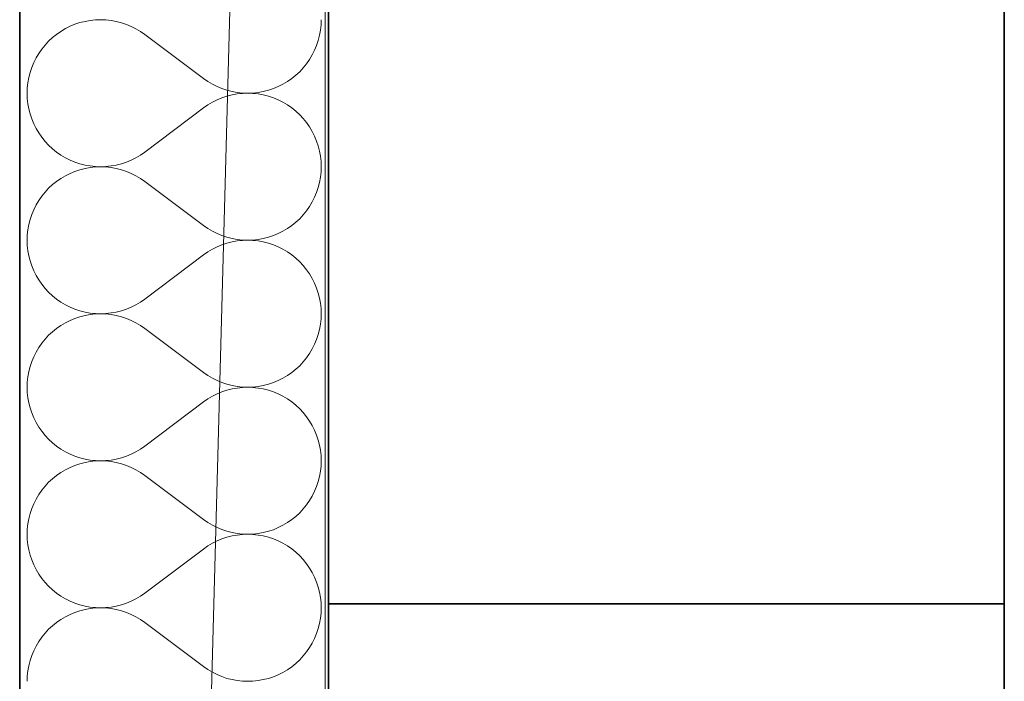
# Model space of a CAD drawing. Header units: millimetres. Extents: x -34676 to 172266, y 39940 to 476087.
# Tile 54 of 256: x 20168 to 20678, y 279627 to 279970. Entities that reach past the tile are written whole.
import ezdxf

# ---------------------------------------------------------------- set-up
doc = ezdxf.new("R2010")
doc.units = ezdxf.units.MM
doc.header["$MEASUREMENT"] = 0
for name, color, linetype in [('#podkład', 252, 'Continuous'), ('- A - ocieplenie', 7, 'Continuous'), ('Konstrukcja - Stropy', 7, 'Continuous'), ('Konstrukcja - Ściany zewnętrzne', 7, 'Continuous')]:
    doc.layers.add(name, color=color, linetype=linetype)

# ---------------------------------------------------------------- blocks, each defined once
blk = doc.blocks.new('UHYGFFFF')
at = {"layer": '- A - ocieplenie', "color": 252, "linetype": 'Continuous', "lineweight": 35, "ltscale": 100}
for p, q in [((19777.48, 387506.86), (19777.48, 382744.35)), ((19937.48, 382893.65), (19937.48, 387506.86))]:
    blk.add_line(p, q, dxfattribs=at)
at = {"layer": '- A - ocieplenie', "color": 252, "linetype": 'Continuous', "lineweight": 13, "ltscale": 100}
for p, q in [((19808.67, 386108.08), (19806.09, 386107.22)), ((19811.31, 386108.75), (19808.67, 386108.08)), ((19813.98, 386109.24), (19811.31, 386108.75)), ((19816.69, 386109.52), (19813.98, 386109.24)), ((19819.41, 386109.62), (19816.69, 386109.52)), ((19822.13, 386109.52), (19819.41, 386109.62)), ((19824.83, 386109.23), (19822.13, 386109.52)), ((19827.51, 386108.74), (19824.83, 386109.23)), ((19830.14, 386108.07), (19827.51, 386108.74)), ((19832.72, 386107.21), (19830.14, 386108.07)), ((19933.57, 386106.9), (19933.67, 386109.62)), ((19798.8, 386103.58), (19796.56, 386102.03)), ((19801.14, 386104.97), (19798.8, 386103.58)), ((19803.57, 386106.18), (19801.14, 386104.97)), ((19806.09, 386107.22), (19803.57, 386106.18)), ((19835.24, 386106.16), (19832.72, 386107.21)), ((19837.67, 386104.94), (19835.24, 386106.16)), ((19840.01, 386103.55), (19837.67, 386104.94)), ((19842.24, 386102), (19840.01, 386103.55)), ((19932.8, 386101.52), (19933.28, 386104.2)), ((19933.28, 386104.2), (19933.57, 386106.9)), ((19792.45, 386098.47), (19790.6, 386096.48)), ((19794.45, 386100.32), (19792.45, 386098.47)), ((19796.56, 386102.03), (19794.45, 386100.32)), ((19872.72, 386079.14), (19842.24, 386102)), ((19931.26, 386096.3), (19932.12, 386098.88)), ((19932.12, 386098.88), (19932.8, 386101.52)), ((19787.34, 386092.13), (19785.95, 386089.79)), ((19788.89, 386094.36), (19787.34, 386092.13)), ((19790.6, 386096.48), (19788.89, 386094.36)), ((19929, 386091.36), (19930.22, 386093.79)), ((19930.22, 386093.79), (19931.26, 386096.3)), ((19784.73, 386087.36), (19783.69, 386084.84)), ((19785.95, 386089.79), (19784.73, 386087.36)), ((19926.06, 386086.78), (19927.62, 386089.02)), ((19927.62, 386089.02), (19929, 386091.36)), ((19782.83, 386082.26), (19782.16, 386079.63)), ((19783.69, 386084.84), (19782.83, 386082.26)), ((19920.51, 386080.82), (19922.5, 386082.67)), ((19922.5, 386082.67), (19924.36, 386084.66)), ((19924.36, 386084.66), (19926.06, 386086.78)), ((19781.68, 386076.95), (19781.38, 386074.24)), ((19782.16, 386079.63), (19781.68, 386076.95)), ((19872.72, 386079.14), (19874.95, 386077.59)), ((19874.95, 386077.59), (19877.29, 386076.2)), ((19913.82, 386076.18), (19916.16, 386077.56)), ((19916.16, 386077.56), (19918.39, 386079.11)), ((19918.39, 386079.11), (19920.51, 386080.82)), ((19781.38, 386074.24), (19781.29, 386071.52)), ((19877.29, 386076.2), (19879.72, 386074.98)), ((19879.72, 386074.98), (19882.23, 386073.94)), ((19882.23, 386073.94), (19884.81, 386073.08)), ((19884.81, 386073.08), (19887.45, 386072.4)), ((19887.45, 386072.4), (19890.12, 386071.92)), ((19890.12, 386071.92), (19892.83, 386071.62)), ((19898.27, 386071.62), (19900.97, 386071.91)), ((19900.97, 386071.91), (19903.65, 386072.39)), ((19903.65, 386072.39), (19906.29, 386073.06)), ((19906.29, 386073.06), (19908.87, 386073.92)), ((19908.87, 386073.92), (19911.38, 386074.96)), ((19911.38, 386074.96), (19913.82, 386076.18)), ((19781.29, 386071.52), (19781.38, 386068.81)), ((19781.38, 386068.81), (19781.68, 386066.1)), ((19877.29, 386066.85), (19874.95, 386065.46)), ((19879.72, 386068.07), (19877.29, 386066.85)), ((19882.23, 386069.11), (19879.72, 386068.07)), ((19884.81, 386069.97), (19882.23, 386069.11)), ((19887.45, 386070.65), (19884.81, 386069.97)), ((19890.12, 386071.13), (19887.45, 386070.65)), ((19892.83, 386071.43), (19890.12, 386071.13)), ((19892.83, 386071.62), (19895.55, 386071.52)), ((19895.55, 386071.52), (19892.83, 386071.43)), ((19895.55, 386071.52), (19898.27, 386071.62)), ((19898.27, 386071.43), (19895.55, 386071.52)), ((19900.97, 386071.14), (19898.27, 386071.43)), ((19903.65, 386070.66), (19900.97, 386071.14)), ((19906.29, 386069.99), (19903.65, 386070.66)), ((19908.87, 386069.13), (19906.29, 386069.99)), ((19911.38, 386068.09), (19908.87, 386069.13)), ((19913.82, 386066.87), (19911.38, 386068.09)), ((19916.16, 386065.49), (19913.82, 386066.87)), ((19781.68, 386066.1), (19782.16, 386063.42)), ((19782.16, 386063.42), (19782.83, 386060.79)), ((19872.72, 386063.91), (19842.24, 386041.05)), ((19874.95, 386065.46), (19872.72, 386063.91)), ((19918.39, 386063.93), (19916.16, 386065.49)), ((19920.51, 386062.23), (19918.39, 386063.93)), ((19922.5, 386060.38), (19920.51, 386062.23)), ((19782.83, 386060.79), (19783.69, 386058.21)), ((19783.69, 386058.21), (19784.73, 386055.69)), ((19924.36, 386058.38), (19922.5, 386060.38)), ((19926.06, 386056.27), (19924.36, 386058.38)), ((19784.73, 386055.69), (19785.95, 386053.26)), ((19785.95, 386053.26), (19787.34, 386050.92)), ((19927.62, 386054.03), (19926.06, 386056.27)), ((19929, 386051.69), (19927.62, 386054.03)), ((19930.22, 386049.26), (19929, 386051.69)), ((19787.34, 386050.92), (19788.89, 386048.69)), ((19788.89, 386048.69), (19790.6, 386046.57)), ((19790.6, 386046.57), (19792.45, 386044.58)), ((19931.26, 386046.75), (19930.22, 386049.26)), ((19932.12, 386044.17), (19931.26, 386046.75)), ((19792.45, 386044.58), (19794.45, 386042.73)), ((19794.45, 386042.73), (19796.56, 386041.02)), ((19932.8, 386041.53), (19932.12, 386044.17)), ((19933.28, 386038.85), (19932.8, 386041.53)), ((19796.56, 386041.02), (19798.8, 386039.47)), ((19798.8, 386039.47), (19801.14, 386038.08)), ((19801.14, 386038.08), (19803.57, 386036.86)), ((19803.57, 386036.86), (19806.09, 386035.82)), ((19832.72, 386035.84), (19835.24, 386036.88)), ((19835.24, 386036.88), (19837.67, 386038.1)), ((19837.67, 386038.1), (19840.01, 386039.49)), ((19840.01, 386039.49), (19842.24, 386041.05)), ((19933.57, 386036.15), (19933.28, 386038.85)), ((19933.67, 386033.43), (19933.57, 386036.15)), ((19806.09, 386031.03), (19803.57, 386029.99)), ((19806.09, 386035.82), (19808.67, 386034.97)), ((19808.67, 386031.89), (19806.09, 386031.03)), ((19808.67, 386034.97), (19811.31, 386034.3)), ((19811.31, 386032.56), (19808.67, 386031.89)), ((19811.31, 386034.3), (19813.98, 386033.81)), ((19813.98, 386033.04), (19811.31, 386032.56)), ((19813.98, 386033.81), (19816.69, 386033.52)), ((19816.69, 386033.33), (19813.98, 386033.04)), ((19816.69, 386033.52), (19819.41, 386033.43)), ((19819.41, 386033.43), (19816.69, 386033.33)), ((19819.41, 386033.43), (19822.13, 386033.53)), ((19822.13, 386033.33), (19819.41, 386033.43)), ((19822.13, 386033.53), (19824.83, 386033.82)), ((19824.83, 386033.04), (19822.13, 386033.33)), ((19824.83, 386033.82), (19827.51, 386034.31)), ((19827.51, 386032.55), (19824.83, 386033.04)), ((19827.51, 386034.31), (19830.14, 386034.98)), ((19830.14, 386031.88), (19827.51, 386032.55)), ((19830.14, 386034.98), (19832.72, 386035.84)), ((19832.72, 386031.02), (19830.14, 386031.88)), ((19835.24, 386029.97), (19832.72, 386031.02)), ((19933.57, 386030.71), (19933.67, 386033.43)), ((19796.56, 386025.84), (19794.45, 386024.13)), ((19798.8, 386027.39), (19796.56, 386025.84)), ((19801.14, 386028.78), (19798.8, 386027.39)), ((19803.57, 386029.99), (19801.14, 386028.78)), ((19837.67, 386028.75), (19835.24, 386029.97)), ((19840.01, 386027.36), (19837.67, 386028.75)), ((19842.24, 386025.81), (19840.01, 386027.36)), ((19932.8, 386025.33), (19933.28, 386028.01)), ((19933.28, 386028.01), (19933.57, 386030.71)), ((19792.45, 386022.28), (19790.6, 386020.29)), ((19794.45, 386024.13), (19792.45, 386022.28)), ((19872.72, 386002.95), (19842.24, 386025.81)), ((19931.26, 386020.11), (19932.12, 386022.69)), ((19932.12, 386022.69), (19932.8, 386025.33)), ((19787.34, 386015.94), (19785.95, 386013.6)), ((19788.89, 386018.17), (19787.34, 386015.94)), ((19790.6, 386020.29), (19788.89, 386018.17)), ((19929, 386015.17), (19930.22, 386017.6)), ((19930.22, 386017.6), (19931.26, 386020.11)), ((19784.73, 386011.17), (19783.69, 386008.65)), ((19785.95, 386013.6), (19784.73, 386011.17)), ((19924.36, 386008.47), (19926.06, 386010.59)), ((19926.06, 386010.59), (19927.62, 386012.83)), ((19927.62, 386012.83), (19929, 386015.17)), ((19782.83, 386006.07), (19782.16, 386003.44)), ((19783.69, 386008.65), (19782.83, 386006.07)), ((19920.51, 386004.63), (19922.5, 386006.48)), ((19922.5, 386006.48), (19924.36, 386008.47)), ((19781.68, 386000.76), (19781.38, 385998.05)), ((19782.16, 386003.44), (19781.68, 386000.76)), ((19872.72, 386002.95), (19874.95, 386001.4)), ((19874.95, 386001.4), (19877.29, 386000.01)), ((19913.82, 385999.99), (19916.16, 386001.37)), ((19916.16, 386001.37), (19918.39, 386002.92)), ((19918.39, 386002.92), (19920.51, 386004.63)), ((19781.38, 385998.05), (19781.29, 385995.33)), ((19781.29, 385995.33), (19781.38, 385992.62)), ((19877.29, 386000.01), (19879.72, 385998.79)), ((19879.72, 385998.79), (19882.23, 385997.75)), ((19882.23, 385997.75), (19884.81, 385996.89)), ((19884.81, 385996.89), (19887.45, 385996.21)), ((19887.45, 385996.21), (19890.12, 385995.73)), ((19890.12, 385995.73), (19892.83, 385995.43)), ((19892.83, 385995.24), (19890.12, 385994.94)), ((19892.83, 385995.43), (19895.55, 385995.33)), ((19895.55, 385995.33), (19892.83, 385995.24)), ((19895.55, 385995.33), (19898.27, 385995.43)), ((19898.27, 385995.24), (19895.55, 385995.33)), ((19898.27, 385995.43), (19900.97, 385995.72)), ((19900.97, 385994.95), (19898.27, 385995.24)), ((19900.97, 385995.72), (19903.65, 385996.2)), ((19903.65, 385996.2), (19906.29, 385996.87)), ((19906.29, 385996.87), (19908.87, 385997.73)), ((19908.87, 385997.73), (19911.38, 385998.77)), ((19911.38, 385998.77), (19913.82, 385999.99)), ((19781.38, 385992.62), (19781.68, 385989.91)), ((19877.29, 385990.66), (19874.95, 385989.27)), ((19879.72, 385991.88), (19877.29, 385990.66)), ((19882.23, 385992.92), (19879.72, 385991.88)), ((19884.81, 385993.78), (19882.23, 385992.92)), ((19887.45, 385994.46), (19884.81, 385993.78)), ((19890.12, 385994.94), (19887.45, 385994.46)), ((19903.65, 385994.47), (19900.97, 385994.95)), ((19906.29, 385993.8), (19903.65, 385994.47)), ((19908.87, 385992.94), (19906.29, 385993.8)), ((19911.38, 385991.9), (19908.87, 385992.94)), ((19913.82, 385990.68), (19911.38, 385991.9)), ((19916.16, 385989.3), (19913.82, 385990.68)), ((19781.68, 385989.91), (19782.16, 385987.23)), ((19782.16, 385987.23), (19782.83, 385984.6)), ((19872.72, 385987.72), (19842.24, 385964.86)), ((19874.95, 385989.27), (19872.72, 385987.72)), ((19918.39, 385987.74), (19916.16, 385989.3)), ((19920.51, 385986.04), (19918.39, 385987.74)), ((19922.5, 385984.19), (19920.51, 385986.04)), ((19782.83, 385984.6), (19783.69, 385982.02)), ((19783.69, 385982.02), (19784.73, 385979.5)), ((19924.36, 385982.19), (19922.5, 385984.19)), ((19926.06, 385980.08), (19924.36, 385982.19)), ((19927.62, 385977.84), (19926.06, 385980.08)), ((19784.73, 385979.5), (19785.95, 385977.07)), ((19785.95, 385977.07), (19787.34, 385974.73)), ((19929, 385975.5), (19927.62, 385977.84)), ((19930.22, 385973.07), (19929, 385975.5)), ((19787.34, 385974.73), (19788.89, 385972.5)), ((19788.89, 385972.5), (19790.6, 385970.38)), ((19790.6, 385970.38), (19792.45, 385968.39)), ((19931.26, 385970.56), (19930.22, 385973.07)), ((19932.12, 385967.98), (19931.26, 385970.56)), ((19792.45, 385968.39), (19794.45, 385966.54)), ((19794.45, 385966.54), (19796.56, 385964.83)), ((19796.56, 385964.83), (19798.8, 385963.28)), ((19840.01, 385963.3), (19842.24, 385964.86)), ((19932.8, 385965.34), (19932.12, 385967.98)), ((19933.28, 385962.66), (19932.8, 385965.34)), ((19798.8, 385963.28), (19801.14, 385961.89)), ((19801.14, 385961.89), (19803.57, 385960.67)), ((19803.57, 385960.67), (19806.09, 385959.63)), ((19806.09, 385959.63), (19808.67, 385958.78)), ((19830.14, 385958.79), (19832.72, 385959.65)), ((19832.72, 385959.65), (19835.24, 385960.69)), ((19835.24, 385960.69), (19837.67, 385961.91)), ((19837.67, 385961.91), (19840.01, 385963.3)), ((19933.57, 385959.96), (19933.28, 385962.66)), ((19933.67, 385957.24), (19933.57, 385959.96)), ((19806.09, 385954.84), (19803.57, 385953.8)), ((19808.67, 385955.7), (19806.09, 385954.84)), ((19808.67, 385958.78), (19811.31, 385958.11)), ((19811.31, 385956.37), (19808.67, 385955.7)), ((19811.31, 385958.11), (19813.98, 385957.62)), ((19813.98, 385956.85), (19811.31, 385956.37)), ((19813.98, 385957.62), (19816.69, 385957.33)), ((19816.69, 385957.14), (19813.98, 385956.85)), ((19816.69, 385957.33), (19819.41, 385957.24)), ((19819.41, 385957.24), (19816.69, 385957.14)), ((19819.41, 385957.24), (19822.13, 385957.34)), ((19822.13, 385957.14), (19819.41, 385957.24)), ((19822.13, 385957.34), (19824.83, 385957.63)), ((19824.83, 385956.85), (19822.13, 385957.14)), ((19824.83, 385957.63), (19827.51, 385958.12)), ((19827.51, 385956.36), (19824.83, 385956.85)), ((19827.51, 385958.12), (19830.14, 385958.79)), ((19830.14, 385955.69), (19827.51, 385956.36)), ((19832.72, 385954.83), (19830.14, 385955.69)), ((19835.24, 385953.78), (19832.72, 385954.83)), ((19933.28, 385951.82), (19933.57, 385954.52)), ((19933.57, 385954.52), (19933.67, 385957.24)), ((19796.56, 385949.65), (19794.45, 385947.94)), ((19798.8, 385951.2), (19796.56, 385949.65)), ((19801.14, 385952.59), (19798.8, 385951.2)), ((19803.57, 385953.8), (19801.14, 385952.59)), ((19837.67, 385952.56), (19835.24, 385953.78)), ((19840.01, 385951.17), (19837.67, 385952.56)), ((19842.24, 385949.62), (19840.01, 385951.17)), ((19872.72, 385926.76), (19842.24, 385949.62)), ((19932.8, 385949.14), (19933.28, 385951.82)), ((19792.45, 385946.09), (19790.6, 385944.1)), ((19794.45, 385947.94), (19792.45, 385946.09)), ((19931.26, 385943.92), (19932.12, 385946.5)), ((19932.12, 385946.5), (19932.8, 385949.14)), ((19787.34, 385939.75), (19785.95, 385937.41)), ((19788.89, 385941.98), (19787.34, 385939.75)), ((19790.6, 385944.1), (19788.89, 385941.98)), ((19929, 385938.98), (19930.22, 385941.41)), ((19930.22, 385941.41), (19931.26, 385943.92)), ((19784.73, 385934.98), (19783.69, 385932.46)), ((19785.95, 385937.41), (19784.73, 385934.98)), ((19924.36, 385932.28), (19926.06, 385934.4)), ((19926.06, 385934.4), (19927.62, 385936.64)), ((19927.62, 385936.64), (19929, 385938.98)), ((19782.83, 385929.88), (19782.16, 385927.24)), ((19783.69, 385932.46), (19782.83, 385929.88)), ((19920.51, 385928.44), (19922.5, 385930.29)), ((19922.5, 385930.29), (19924.36, 385932.28)), ((19781.68, 385924.57), (19781.38, 385921.86)), ((19782.16, 385927.24), (19781.68, 385924.57)), ((19872.72, 385926.76), (19874.95, 385925.21)), ((19874.95, 385925.21), (19877.29, 385923.82)), ((19913.82, 385923.8), (19916.16, 385925.18)), ((19916.16, 385925.18), (19918.39, 385926.73)), ((19918.39, 385926.73), (19920.51, 385928.44)), ((19781.38, 385921.86), (19781.29, 385919.14)), ((19781.29, 385919.14), (19781.38, 385916.42)), ((19877.29, 385923.82), (19879.72, 385922.6)), ((19879.72, 385922.6), (19882.23, 385921.56)), ((19882.23, 385921.56), (19884.81, 385920.7)), ((19884.81, 385920.7), (19887.45, 385920.02)), ((19887.45, 385920.02), (19890.12, 385919.54)), ((19890.12, 385918.75), (19887.45, 385918.27)), ((19890.12, 385919.54), (19892.83, 385919.24)), ((19892.83, 385919.04), (19890.12, 385918.75)), ((19892.83, 385919.24), (19895.55, 385919.14)), ((19895.55, 385919.14), (19892.83, 385919.04)), ((19895.55, 385919.14), (19898.27, 385919.24)), ((19898.27, 385919.05), (19895.55, 385919.14)), ((19898.27, 385919.24), (19900.97, 385919.53)), ((19900.97, 385918.76), (19898.27, 385919.05)), ((19900.97, 385919.53), (19903.65, 385920.01)), ((19903.65, 385918.28), (19900.97, 385918.76)), ((19903.65, 385920.01), (19906.29, 385920.68)), ((19906.29, 385920.68), (19908.87, 385921.54)), ((19908.87, 385921.54), (19911.38, 385922.58)), ((19911.38, 385922.58), (19913.82, 385923.8)), ((19781.38, 385916.42), (19781.68, 385913.72)), ((19781.68, 385913.72), (19782.16, 385911.04)), ((19877.29, 385914.47), (19874.95, 385913.08)), ((19879.72, 385915.69), (19877.29, 385914.47)), ((19882.23, 385916.73), (19879.72, 385915.69)), ((19884.81, 385917.59), (19882.23, 385916.73)), ((19887.45, 385918.27), (19884.81, 385917.59)), ((19906.29, 385917.61), (19903.65, 385918.28)), ((19908.87, 385916.75), (19906.29, 385917.61)), ((19911.38, 385915.71), (19908.87, 385916.75)), ((19913.82, 385914.49), (19911.38, 385915.71)), ((19916.16, 385913.1), (19913.82, 385914.49)), ((19782.16, 385911.04), (19782.83, 385908.41)), ((19872.72, 385911.52), (19842.24, 385888.67)), ((19874.95, 385913.08), (19872.72, 385911.52)), ((19918.39, 385911.55), (19916.16, 385913.1)), ((19920.51, 385909.85), (19918.39, 385911.55)), ((19922.5, 385907.99), (19920.51, 385909.85)), ((19782.83, 385908.41), (19783.69, 385905.83)), ((19783.69, 385905.83), (19784.73, 385903.31)), ((19924.36, 385906), (19922.5, 385907.99)), ((19926.06, 385903.89), (19924.36, 385906)), ((19927.62, 385901.65), (19926.06, 385903.89)), ((19784.73, 385903.31), (19785.95, 385900.88)), ((19785.95, 385900.88), (19787.34, 385898.54)), ((19787.34, 385898.54), (19788.89, 385896.31)), ((19929, 385899.31), (19927.62, 385901.65)), ((19930.22, 385896.88), (19929, 385899.31)), ((19788.89, 385896.31), (19790.6, 385894.19)), ((19790.6, 385894.19), (19792.45, 385892.2)), ((19931.26, 385894.37), (19930.22, 385896.88)), ((19932.12, 385891.79), (19931.26, 385894.37)), ((19792.45, 385892.2), (19794.45, 385890.34)), ((19794.45, 385890.34), (19796.56, 385888.64)), ((19796.56, 385888.64), (19798.8, 385887.09)), ((19840.01, 385887.11), (19842.24, 385888.67)), ((19932.8, 385889.15), (19932.12, 385891.79)), ((19933.28, 385886.47), (19932.8, 385889.15)), ((19798.8, 385887.09), (19801.14, 385885.7)), ((19801.14, 385885.7), (19803.57, 385884.48)), ((19803.57, 385884.48), (19806.09, 385883.44)), ((19806.09, 385883.44), (19808.67, 385882.59)), ((19830.14, 385882.6), (19832.72, 385883.46)), ((19832.72, 385883.46), (19835.24, 385884.5)), ((19835.24, 385884.5), (19837.67, 385885.72)), ((19837.67, 385885.72), (19840.01, 385887.11)), ((19933.57, 385883.77), (19933.28, 385886.47)), ((19933.67, 385881.05), (19933.57, 385883.77)), ((19806.09, 385878.65), (19803.57, 385877.61)), ((19808.67, 385879.51), (19806.09, 385878.65)), ((19808.67, 385882.59), (19811.31, 385881.91)), ((19811.31, 385880.18), (19808.67, 385879.51)), ((19811.31, 385881.91), (19813.98, 385881.43)), ((19813.98, 385880.66), (19811.31, 385880.18)), ((19813.98, 385881.43), (19816.69, 385881.14)), ((19816.69, 385880.95), (19813.98, 385880.66)), ((19816.69, 385881.14), (19819.41, 385881.05)), ((19819.41, 385881.05), (19816.69, 385880.95)), ((19819.41, 385881.05), (19822.13, 385881.15)), ((19822.13, 385880.95), (19819.41, 385881.05)), ((19822.13, 385881.15), (19824.83, 385881.44)), ((19824.83, 385880.66), (19822.13, 385880.95)), ((19824.83, 385881.44), (19827.51, 385881.92)), ((19827.51, 385880.17), (19824.83, 385880.66)), ((19827.51, 385881.92), (19830.14, 385882.6)), ((19830.14, 385879.5), (19827.51, 385880.17)), ((19832.72, 385878.64), (19830.14, 385879.5)), ((19835.24, 385877.59), (19832.72, 385878.64)), ((19933.28, 385875.62), (19933.57, 385878.33)), ((19933.57, 385878.33), (19933.67, 385881.05)), ((19796.56, 385873.46), (19794.45, 385871.75)), ((19798.8, 385875.01), (19796.56, 385873.46)), ((19801.14, 385876.4), (19798.8, 385875.01)), ((19803.57, 385877.61), (19801.14, 385876.4)), ((19837.67, 385876.37), (19835.24, 385877.59)), ((19840.01, 385874.98), (19837.67, 385876.37)), ((19842.24, 385873.43), (19840.01, 385874.98)), ((19872.72, 385850.57), (19842.24, 385873.43)), ((19932.12, 385870.31), (19932.8, 385872.95)), ((19932.8, 385872.95), (19933.28, 385875.62)), ((19790.6, 385867.91), (19788.89, 385865.79)), ((19792.45, 385869.9), (19790.6, 385867.91)), ((19794.45, 385871.75), (19792.45, 385869.9)), ((19930.22, 385865.22), (19931.26, 385867.73)), ((19931.26, 385867.73), (19932.12, 385870.31)), ((19787.34, 385863.56), (19785.95, 385861.22)), ((19788.89, 385865.79), (19787.34, 385863.56)), ((19927.62, 385860.45), (19929, 385862.78)), ((19929, 385862.78), (19930.22, 385865.22)), ((19784.73, 385858.78), (19783.69, 385856.27)), ((19785.95, 385861.22), (19784.73, 385858.78)), ((19924.36, 385856.09), (19926.06, 385858.21)), ((19926.06, 385858.21), (19927.62, 385860.45)), ((19782.83, 385853.69), (19782.16, 385851.05)), ((19783.69, 385856.27), (19782.83, 385853.69)), ((19920.51, 385852.25), (19922.5, 385854.1)), ((19922.5, 385854.1), (19924.36, 385856.09)), ((19781.68, 385848.38), (19781.38, 385845.67)), ((19782.16, 385851.05), (19781.68, 385848.38)), ((19872.72, 385850.57), (19874.95, 385849.02)), ((19874.95, 385849.02), (19877.29, 385847.63)), ((19877.29, 385847.63), (19879.72, 385846.41)), ((19911.38, 385846.39), (19913.82, 385847.61)), ((19913.82, 385847.61), (19916.16, 385848.99)), ((19916.16, 385848.99), (19918.39, 385850.54)), ((19918.39, 385850.54), (19920.51, 385852.25)), ((19781.38, 385845.67), (19781.29, 385842.95)), ((19781.29, 385842.95), (19781.38, 385840.23)), ((19879.72, 385846.41), (19882.23, 385845.37)), ((19882.23, 385845.37), (19884.81, 385844.5)), ((19884.81, 385844.5), (19887.45, 385843.83)), ((19887.45, 385843.83), (19890.12, 385843.34)), ((19890.12, 385842.56), (19887.45, 385842.08)), ((19890.12, 385843.34), (19892.83, 385843.05)), ((19892.83, 385842.85), (19890.12, 385842.56)), ((19892.83, 385843.05), (19895.55, 385842.95)), ((19895.55, 385842.95), (19892.83, 385842.85)), ((19895.55, 385842.95), (19898.27, 385843.05)), ((19898.27, 385842.86), (19895.55, 385842.95)), ((19898.27, 385843.05), (19900.97, 385843.34)), ((19900.97, 385842.57), (19898.27, 385842.86)), ((19900.97, 385843.34), (19903.65, 385843.82)), ((19903.65, 385842.09), (19900.97, 385842.57)), ((19903.65, 385843.82), (19906.29, 385844.49)), ((19906.29, 385844.49), (19908.87, 385845.35)), ((19908.87, 385845.35), (19911.38, 385846.39)), ((19781.38, 385840.23), (19781.68, 385837.53)), ((19781.68, 385837.53), (19782.16, 385834.85)), ((19877.29, 385838.28), (19874.95, 385836.89)), ((19879.72, 385839.5), (19877.29, 385838.28)), ((19882.23, 385840.54), (19879.72, 385839.5)), ((19884.81, 385841.4), (19882.23, 385840.54)), ((19887.45, 385842.08), (19884.81, 385841.4)), ((19906.29, 385841.42), (19903.65, 385842.09)), ((19908.87, 385840.56), (19906.29, 385841.42)), ((19911.38, 385839.52), (19908.87, 385840.56)), ((19913.82, 385838.3), (19911.38, 385839.52)), ((19916.16, 385836.91), (19913.82, 385838.3)), ((19782.16, 385834.85), (19782.83, 385832.22)), ((19782.83, 385832.22), (19783.69, 385829.64)), ((19872.72, 385835.33), (19842.24, 385812.48)), ((19874.95, 385836.89), (19872.72, 385835.33)), ((19918.39, 385835.36), (19916.16, 385836.91)), ((19920.51, 385833.66), (19918.39, 385835.36)), ((19922.5, 385831.8), (19920.51, 385833.66)), ((19783.69, 385829.64), (19784.73, 385827.12)), ((19784.73, 385827.12), (19785.95, 385824.69)), ((19924.36, 385829.81), (19922.5, 385831.8)), ((19926.06, 385827.7), (19924.36, 385829.81)), ((19927.62, 385825.46), (19926.06, 385827.7)), ((19785.95, 385824.69), (19787.34, 385822.35)), ((19787.34, 385822.35), (19788.89, 385820.12)), ((19929, 385823.12), (19927.62, 385825.46)), ((19930.22, 385820.69), (19929, 385823.12)), ((19788.89, 385820.12), (19790.6, 385818)), ((19790.6, 385818), (19792.45, 385816.01)), ((19931.26, 385818.18), (19930.22, 385820.69)), ((19932.12, 385815.6), (19931.26, 385818.18)), ((19792.45, 385816.01), (19794.45, 385814.15)), ((19794.45, 385814.15), (19796.56, 385812.45)), ((19796.56, 385812.45), (19798.8, 385810.9)), ((19840.01, 385810.92), (19842.24, 385812.48)), ((19932.8, 385812.96), (19932.12, 385815.6)), ((19933.28, 385810.28), (19932.8, 385812.96)), ((19798.8, 385810.9), (19801.14, 385809.51)), ((19801.14, 385809.51), (19803.57, 385808.29)), ((19803.57, 385808.29), (19806.09, 385807.25)), ((19806.09, 385807.25), (19808.67, 385806.4)), ((19830.14, 385806.41), (19832.72, 385807.27)), ((19832.72, 385807.27), (19835.24, 385808.31)), ((19835.24, 385808.31), (19837.67, 385809.53)), ((19837.67, 385809.53), (19840.01, 385810.92)), ((19933.57, 385807.58), (19933.28, 385810.28)), ((19933.67, 385804.86), (19933.57, 385807.58)), ((19806.09, 385802.46), (19803.57, 385801.42)), ((19808.67, 385803.32), (19806.09, 385802.46)), ((19808.67, 385806.4), (19811.31, 385805.72)), ((19811.31, 385803.99), (19808.67, 385803.32)), ((19811.31, 385805.72), (19813.98, 385805.24)), ((19813.98, 385804.47), (19811.31, 385803.99)), ((19813.98, 385805.24), (19816.69, 385804.95)), ((19816.69, 385804.76), (19813.98, 385804.47)), ((19816.69, 385804.95), (19819.41, 385804.86)), ((19819.41, 385804.86), (19816.69, 385804.76)), ((19819.41, 385804.86), (19822.13, 385804.96)), ((19822.13, 385804.76), (19819.41, 385804.86)), ((19822.13, 385804.96), (19824.83, 385805.25)), ((19824.83, 385804.47), (19822.13, 385804.76)), ((19824.83, 385805.25), (19827.51, 385805.73)), ((19827.51, 385803.98), (19824.83, 385804.47)), ((19827.51, 385805.73), (19830.14, 385806.41)), ((19830.14, 385803.31), (19827.51, 385803.98)), ((19832.72, 385802.45), (19830.14, 385803.31)), ((19835.24, 385801.4), (19832.72, 385802.45)), ((19933.28, 385799.43), (19933.57, 385802.14)), ((19933.57, 385802.14), (19933.67, 385804.86)), ((19796.56, 385797.27), (19794.45, 385795.56)), ((19798.8, 385798.82), (19796.56, 385797.27)), ((19801.14, 385800.21), (19798.8, 385798.82)), ((19803.57, 385801.42), (19801.14, 385800.21)), ((19837.67, 385800.18), (19835.24, 385801.4)), ((19840.01, 385798.79), (19837.67, 385800.18)), ((19842.24, 385797.24), (19840.01, 385798.79)), ((19872.72, 385774.38), (19842.24, 385797.24)), ((19932.12, 385794.12), (19932.8, 385796.76)), ((19932.8, 385796.76), (19933.28, 385799.43)), ((19790.6, 385791.72), (19788.89, 385789.6)), ((19792.45, 385793.71), (19790.6, 385791.72)), ((19794.45, 385795.56), (19792.45, 385793.71)), ((19930.22, 385789.03), (19931.26, 385791.54)), ((19931.26, 385791.54), (19932.12, 385794.12)), ((19787.34, 385787.37), (19785.95, 385785.03)), ((19788.89, 385789.6), (19787.34, 385787.37)), ((19927.62, 385784.25), (19929, 385786.59)), ((19929, 385786.59), (19930.22, 385789.03)), ((19784.73, 385782.59), (19783.69, 385780.08)), ((19785.95, 385785.03), (19784.73, 385782.59)), ((19924.36, 385779.9), (19926.06, 385782.02)), ((19926.06, 385782.02), (19927.62, 385784.25)), ((19782.83, 385777.5), (19782.16, 385774.86)), ((19783.69, 385780.08), (19782.83, 385777.5)), ((19918.39, 385774.35), (19920.51, 385776.06)), ((19920.51, 385776.06), (19922.5, 385777.91)), ((19922.5, 385777.91), (19924.36, 385779.9)), ((19781.68, 385772.19), (19781.38, 385769.48)), ((19782.16, 385774.86), (19781.68, 385772.19)), ((19872.72, 385774.38), (19874.95, 385772.83)), ((19874.95, 385772.83), (19877.29, 385771.44)), ((19877.29, 385771.44), (19879.72, 385770.22)), ((19911.38, 385770.2), (19913.82, 385771.41)), ((19913.82, 385771.41), (19916.16, 385772.8)), ((19916.16, 385772.8), (19918.39, 385774.35)), ((19781.38, 385769.48), (19781.29, 385766.76)), ((19879.72, 385770.22), (19882.23, 385769.18)), ((19882.23, 385769.18), (19884.81, 385768.31)), ((19884.81, 385768.31), (19887.45, 385767.64)), ((19887.45, 385767.64), (19890.12, 385767.15)), ((19890.12, 385767.15), (19892.83, 385766.86)), ((19892.83, 385766.86), (19895.55, 385766.76)), ((19895.55, 385766.76), (19898.27, 385766.86)), ((19898.27, 385766.86), (19900.97, 385767.15)), ((19900.97, 385767.15), (19903.65, 385767.63)), ((19903.65, 385767.63), (19906.29, 385768.3)), ((19906.29, 385768.3), (19908.87, 385769.16)), ((19908.87, 385769.16), (19911.38, 385770.2))]:
    blk.add_line(p, q, dxfattribs=at)
at = {"color": 252, "linetype": 'Continuous', "lineweight": 35, "ltscale": 100}
for p, q in [((19937.48, 385806.86), (19937.48, 384926.86)), ((20287.48, 384926.86), (20287.48, 385806.86))]:
    blk.add_line(p, q, dxfattribs=at)
at = {"layer": 'Konstrukcja - Stropy', "color": 252, "linetype": 'Continuous', "lineweight": 13, "ltscale": 100}
for p, q in [((19935.63, 390812.63), (19935.63, 382844.47)), ((19800.39, 382902.44), (19937.48, 388030.59)), ((19937.48, 382893.65), (19937.48, 388030.59))]:
    blk.add_line(p, q, dxfattribs=at)
at = {"layer": 'Konstrukcja - Ściany zewnętrzne', "color": 252, "linetype": 'Continuous', "lineweight": 35, "ltscale": 100}
for p, q in [((19937.48, 386206.86), (19937.48, 385806.86)), ((20287.48, 385806.86), (20287.48, 386206.86)), ((20117.48, 385806.86), (19937.48, 385806.86)), ((20167.48, 385806.86), (20117.48, 385806.86)), ((20287.48, 385806.86), (20167.48, 385806.86))]:
    blk.add_line(p, q, dxfattribs=at)

msp = doc.modelspace()

# ---------------------------------------------------------------- block references
at = {"layer": '#podkład'}
msp.add_blockref('UHYGFFFF', (390.91, -106139.89), dxfattribs=at)

doc.saveas('drawing.dxf')
